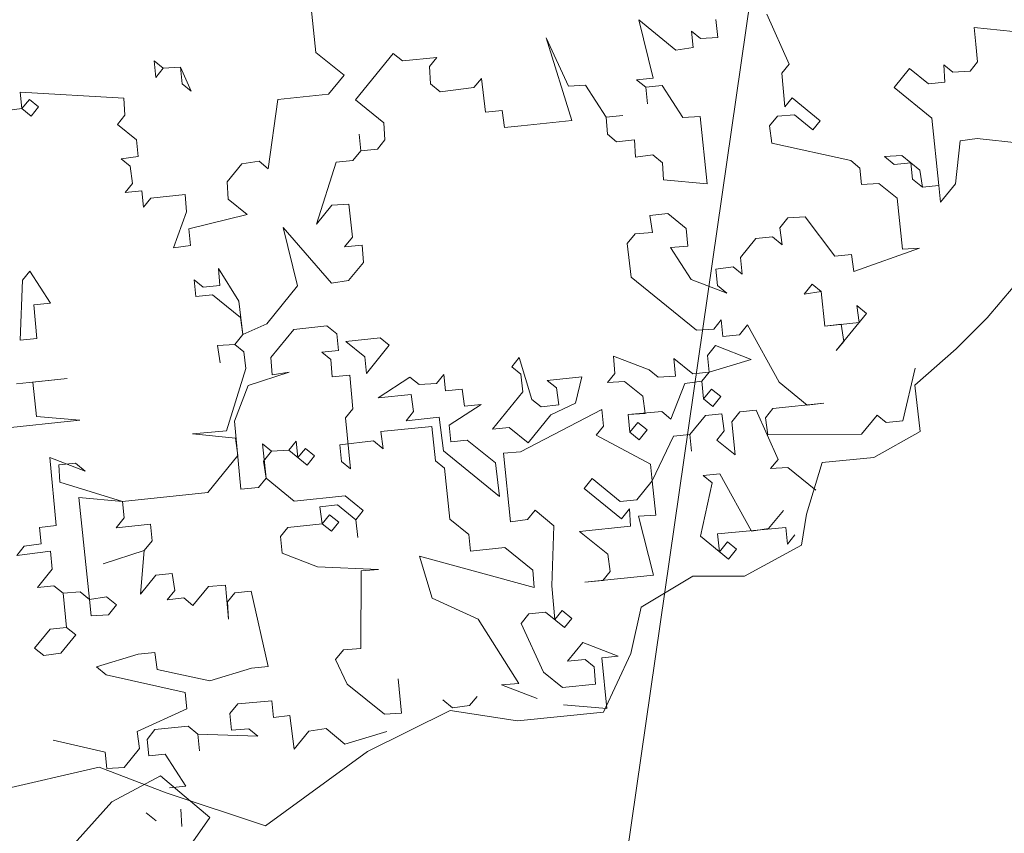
# Model space of a CAD drawing. Header units: millimetres. Extents: x 6487905018 to 6488192500, y 5882180700 to 5882375224.
# Tile 239 of 256: x 6488058805 to 6488059456, y 5882294765 to 5882295303. Entities that reach past the tile are written whole.
import ezdxf
from ezdxf.xclip import XClip

# ---------------------------------------------------------------- set-up
doc = ezdxf.new("R2010")
doc.units = ezdxf.units.MM
doc.header["$MEASUREMENT"] = 0
doc.header["$XCLIPFRAME"] = 2
doc.linetypes.add('L_0_09', pattern=[2500, 2000, -500])
doc.linetypes.add('Wipeout_Contour', pattern=[1000, 0, -1000])
doc.layers.add('drzewa_Nr_pióra__154', color=94, linetype='Continuous', lineweight=5)
doc.layers.add('Zamość 06.10._2_przewod_elektroenergetyczny___projektowany_lub_w_budowie__linia____ob__projektowany_Nr_pióra__1', color=7, linetype='Continuous', lineweight=0)
doc.layers.add('Mapa cyfrowa', color=7, linetype='Continuous')
doc.layers.add('Zamość 06.10._2_Mapa cyfrowa', color=7, linetype='Continuous')

# ---------------------------------------------------------------- blocks, each defined once
blk = doc.blocks.new('Rysunek_1_2')
at = {"color": 254, "linetype": 'Wipeout_Contour', "lineweight": 0, "ltscale": 70061284114.24681}
blk.add_wipeout([(6487915525.867126, 5882181505.900702), (6488146644.289524, 5882181505.900702), (6488146644.289524, 5882373115.540435), (6488107628.768834, 5882373115.540435), (6488107628.768834, 5882320263.490532), (6488101226.436201, 5882320263.490532), (6488101226.436201, 5882373115.540435), (6487915525.867126, 5882373115.540435)], dxfattribs=at).dxf.layer = 'Zamość 06.10._2_Mapa cyfrowa'
at = {"layer": 'Zamość 06.10._2_przewod_elektroenergetyczny___projektowany_lub_w_budowie__linia____ob__projektowany_Nr_pióra__1', "linetype": 'L_0_09', "flags": 128}
blk.add_lwpolyline([(6488054460, 5882297950), (6488056220, 5882299210), (6488059670, 5882297960), (6488052560, 5882248750), (6488032030.000001, 5882244930), (6488029080, 5882261360), (6488026000, 5882260550)], dxfattribs=at)

msp = doc.modelspace()

# ---------------------------------------------------------------- block references
at = {"layer": 'Mapa cyfrowa', "color": 22, "linetype": 'Continuous', "lineweight": 5}
ref = msp.add_blockref('Rysunek_1_2', (0, 0), dxfattribs=at)
XClip(ref).set_block_clipping_path([(6487915525.8671264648, 5882181505.9007024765), (6488146644.2895231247, 5882181505.9007024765), (6488146644.2895231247, 5882373115.5404348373), (6488107628.7688331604, 5882373115.5404348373), (6488107628.7688331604, 5882320263.4905319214), (6488101226.4362001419, 5882320263.4905319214), (6488101226.4362001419, 5882373115.5404348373), (6487915525.8671264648, 5882373115.5404348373)])

# ---------------------------------------------------------------- next in the draw order: linework, layer by layer
at = {"layer": 'drzewa_Nr_pióra__154', "linetype": 'Continuous'}
for p, q in [((6488058996.108341, 5882295325.754646), (6488059000.717519, 5882295281.136479)), ((6488059223.686477, 5882295264.180486), (6488059214.170536, 5882295302.761337)), ((6488059214.170536, 5882295302.761337), (6488059238.784208, 5882295282.756843)), ((6488059266.42098, 5882295291.14223), (6488059265.203463, 5882295302.928161)), ((6488059298.87755, 5882295306.406785), (6488059313.764663, 5882295273.485806)), ((6488059437.052528, 5882295286.647196), (6488059435.921975, 5882295297.591274)), ((6488059435.921975, 5882295297.591274), (6488059493.079183, 5882295292.009483)), ((6488059170.007894, 5882295236.088189), (6488059152.859675, 5882295290.897325)), ((6488059152.859675, 5882295290.897325), (6488059167.659822, 5882295258.818198)), ((6488059250.10573, 5882295284.351805), (6488059248.975178, 5882295295.295883)), ((6488059248.975178, 5882295295.295883), (6488059255.012493, 5882295290.38912)), ((6488059255.012493, 5882295290.38912), (6488059266.42098, 5882295291.14223)), ((6488059238.784208, 5882295282.756843), (6488059250.10573, 5882295284.351805)), ((6488059438.270047, 5882295274.861265), (6488059437.052528, 5882295286.647196)), ((6488059000.717519, 5882295281.136479), (6488059019.293876, 5882295266.038748)), ((6488059026.926153, 5882295249.810463), (6488059051.837411, 5882295280.461451)), ((6488059051.837411, 5882295280.461451), (6488059057.874726, 5882295275.554688)), ((6488059057.874726, 5882295275.554688), (6488059080.604736, 5882295277.90276)), ((6488059080.604736, 5882295277.90276), (6488059075.697973, 5882295271.865444)), ((6488058894.788491, 5882295264.663289), (6488058893.657938, 5882295275.607368)), ((6488058893.657938, 5882295275.607368), (6488058899.695254, 5882295270.700605)), ((6488058899.695254, 5882295270.700605), (6488058894.788491, 5882295264.663289)), ((6488058911.103742, 5882295271.453715), (6488058899.695254, 5882295270.700605)), ((6488058899.695254, 5882295270.700605), (6488058911.103742, 5882295271.453715)), ((6488058911.103742, 5882295271.453715), (6488058918.27161, 5882295255.602874)), ((6488058912.234295, 5882295260.509636), (6488058911.103742, 5882295271.453715)), ((6488059075.697973, 5882295271.865444), (6488059076.451083, 5882295260.456956)), ((6488059313.764663, 5882295273.485806), (6488059308.8579, 5882295267.448491)), ((6488059382.996502, 5882295258.09049), (6488059393.187471, 5882295270.629531)), ((6488059393.187471, 5882295270.629531), (6488059405.726512, 5882295260.438561)), ((6488059416.67059, 5882295261.569115), (6488059415.91748, 5882295272.977602)), ((6488059415.91748, 5882295272.977602), (6488059421.954797, 5882295268.07084)), ((6488059433.363284, 5882295268.823949), (6488059438.270047, 5882295274.861265)), ((6488059019.293876, 5882295266.038748), (6488059009.102906, 5882295253.499707)), ((6488059105.218409, 5882295257.898265), (6488059110.125171, 5882295263.935581)), ((6488059110.125171, 5882295263.935581), (6488059112.850686, 5882295241.66998)), ((6488059212.742398, 5882295263.049932), (6488059223.686477, 5882295264.180486)), ((6488059308.8579, 5882295267.448491), (6488059310.741563, 5882295245.095924)), ((6488059421.954797, 5882295268.07084), (6488059433.363284, 5882295268.823949)), ((6488058918.27161, 5882295255.602874), (6488058912.234295, 5882295260.509636)), ((6488059076.451083, 5882295260.456956), (6488059082.952807, 5882295255.17275)), ((6488059082.952807, 5882295255.17275), (6488059105.218409, 5882295257.898265)), ((6488059167.659822, 5882295258.818198), (6488059179.06831, 5882295259.571308)), ((6488059179.06831, 5882295259.571308), (6488059192.737904, 5882295238.43626)), ((6488059218.779714, 5882295258.14317), (6488059212.742398, 5882295263.049932)), ((6488059229.723792, 5882295259.273723), (6488059218.779714, 5882295258.14317)), ((6488059218.779714, 5882295258.14317), (6488059219.910267, 5882295247.199091)), ((6488059219.910267, 5882295247.199091), (6488059218.779714, 5882295258.14317)), ((6488059243.393386, 5882295238.138676), (6488059229.723792, 5882295259.273723)), ((6488059408.074583, 5882295237.708552), (6488059382.996502, 5882295258.09049)), ((6488059405.726512, 5882295260.438561), (6488059416.67059, 5882295261.569115)), ((6488058873.653443, 5882295250.993695), (6488058805.174714, 5882295254.980525)), ((6488058805.174714, 5882295254.980525), (6488058806.305266, 5882295244.036447)), ((6488058806.305266, 5882295244.036447), (6488058811.212029, 5882295250.073762)), ((6488058811.212029, 5882295250.073762), (6488058817.249346, 5882295245.166999)), ((6488058874.406553, 5882295239.585208), (6488058873.653443, 5882295250.993695)), ((6488059009.102906, 5882295253.499707), (6488058975.428818, 5882295250.021082)), ((6488059310.741563, 5882295245.095924), (6488059315.648326, 5882295251.133241)), ((6488059315.648326, 5882295251.133241), (6488059334.224682, 5882295236.035509)), ((6488058806.305266, 5882295244.036447), (6488058794.983745, 5882295242.441484)), ((6488058812.342583, 5882295239.129683), (6488058806.305266, 5882295244.036447)), ((6488058817.249346, 5882295245.166999), (6488058812.342583, 5882295239.129683)), ((6488058975.428818, 5882295250.021082), (6488058969.093917, 5882295204.272362)), ((6488059045.502509, 5882295234.71273), (6488059026.926153, 5882295249.810463)), ((6488058869.49979, 5882295233.547893), (6488058874.406553, 5882295239.585208)), ((6488059112.850686, 5882295241.66998), (6488059123.794765, 5882295242.800533)), ((6488059123.794765, 5882295242.800533), (6488059125.389727, 5882295231.479012)), ((6488059192.737904, 5882295238.43626), (6488059203.681982, 5882295239.566813)), ((6488059203.681982, 5882295239.566813), (6488059192.737904, 5882295238.43626)), ((6488059192.737904, 5882295238.43626), (6488059193.491013, 5882295227.027773)), ((6488059254.801874, 5882295238.891785), (6488059243.393386, 5882295238.138676)), ((6488059259.411052, 5882295194.273618), (6488059254.801874, 5882295238.891785)), ((6488059305.8348, 5882295239.058609), (6488059300.550593, 5882295232.556884)), ((6488059317.243287, 5882295239.811719), (6488059305.8348, 5882295239.058609)), ((6488059329.317919, 5882295229.998193), (6488059317.243287, 5882295239.811719)), ((6488059412.683761, 5882295193.090385), (6488059408.074583, 5882295237.708552)), ((6488058882.038831, 5882295223.356923), (6488058869.49979, 5882295233.547893)), ((6488059046.255619, 5882295223.304243), (6488059045.502509, 5882295234.71273)), ((6488059125.389727, 5882295231.479012), (6488059136.333805, 5882295232.609564)), ((6488059136.333805, 5882295232.609564), (6488059170.007894, 5882295236.088189)), ((6488059300.550593, 5882295232.556884), (6488059302.145555, 5882295221.235362)), ((6488059334.224682, 5882295236.035509), (6488059329.317919, 5882295229.998193)), ((6488059030.404778, 5882295216.136374), (6488059029.274224, 5882295227.080453)), ((6488059029.274224, 5882295227.080453), (6488059030.404778, 5882295216.136374)), ((6488059193.491013, 5882295227.027773), (6488059199.528329, 5882295222.12101)), ((6488059437.972462, 5882295224.205782), (6488059426.65094, 5882295222.61082)), ((6488059466.362344, 5882295221.182682), (6488059437.972462, 5882295224.205782)), ((6488058883.169384, 5882295212.412845), (6488058882.038831, 5882295223.356923)), ((6488059041.348856, 5882295217.266928), (6488059046.255619, 5882295223.304243)), ((6488059199.528329, 5882295222.12101), (6488059211.31426, 5882295223.338529)), ((6488059211.31426, 5882295223.338529), (6488059212.067369, 5882295211.930041)), ((6488059302.145555, 5882295221.235362), (6488059354.396001, 5882295209.616255)), ((6488059426.65094, 5882295222.61082), (6488059423.62784, 5882295194.220938)), ((6488058871.847862, 5882295210.817883), (6488058883.169384, 5882295212.412845)), ((6488059025.120571, 5882295209.634649), (6488059030.404778, 5882295216.136374)), ((6488059030.404778, 5882295216.136374), (6488059041.348856, 5882295217.266928)), ((6488059212.067369, 5882295211.930041), (6488059223.388891, 5882295213.525003)), ((6488059223.388891, 5882295213.525003), (6488059229.890616, 5882295208.240797)), ((6488059376.661601, 5882295212.34177), (6488059388.070088, 5882295213.09488)), ((6488059383.163326, 5882295207.057564), (6488059376.661601, 5882295212.34177)), ((6488059388.070088, 5882295213.09488), (6488059400.14472, 5882295203.281354)), ((6488058877.885178, 5882295205.911119), (6488058871.847862, 5882295210.817883)), ((6488058879.48014, 5882295194.589598), (6488058877.885178, 5882295205.911119)), ((6488058951.735079, 5882295207.584163), (6488058941.921554, 5882295195.509531)), ((6488058963.056602, 5882295209.179125), (6488058951.735079, 5882295207.584163)), ((6488058969.093917, 5882295204.272362), (6488058963.056602, 5882295209.179125)), ((6488059000.962424, 5882295167.575173), (6488059014.176493, 5882295208.504097)), ((6488059014.176493, 5882295208.504097), (6488059025.120571, 5882295209.634649)), ((6488059229.890616, 5882295208.240797), (6488059230.643726, 5882295196.83231)), ((6488059354.396001, 5882295209.616255), (6488059360.433316, 5882295204.709492)), ((6488059360.433316, 5882295204.709492), (6488059361.563869, 5882295193.765413)), ((6488059394.107405, 5882295208.188117), (6488059383.163326, 5882295207.057564)), ((6488059395.237958, 5882295197.244039), (6488059394.107405, 5882295208.188117)), ((6488059400.14472, 5882295203.281354), (6488059401.739682, 5882295191.959832)), ((6488058874.573377, 5882295188.552282), (6488058879.48014, 5882295194.589598)), ((6488058941.921554, 5882295195.509531), (6488058942.674664, 5882295184.101044)), ((6488059230.643726, 5882295196.83231), (6488059259.411052, 5882295194.273618)), ((6488059361.563869, 5882295193.765413), (6488059372.972357, 5882295194.518523)), ((6488059372.972357, 5882295194.518523), (6488059385.046988, 5882295184.704998)), ((6488059401.739682, 5882295191.959832), (6488059395.237958, 5882295197.244039)), ((6488059412.683761, 5882295193.090385), (6488059401.739682, 5882295191.959832)), ((6488059401.739682, 5882295191.959832), (6488059412.683761, 5882295193.090385)), ((6488059413.814314, 5882295182.146306), (6488059412.683761, 5882295193.090385)), ((6488059423.62784, 5882295194.220938), (6488059413.814314, 5882295182.146306)), ((6488058885.517456, 5882295189.682835), (6488058874.573377, 5882295188.552282)), ((6488058886.648008, 5882295178.738756), (6488058885.517456, 5882295189.682835)), ((6488058914.284781, 5882295187.124144), (6488058891.554771, 5882295184.776073)), ((6488058915.03789, 5882295175.715656), (6488058914.284781, 5882295187.124144)), ((6488058891.554771, 5882295184.776073), (6488058886.648008, 5882295178.738756)), ((6488058942.674664, 5882295184.101044), (6488058955.213704, 5882295173.910075)), ((6488059011.153393, 5882295180.114214), (6488059000.962424, 5882295167.575173)), ((6488059022.56188, 5882295180.867324), (6488059011.153393, 5882295180.114214)), ((6488059024.822987, 5882295158.979167), (6488059022.56188, 5882295180.867324)), ((6488059385.046988, 5882295184.704998), (6488059388.525614, 5882295151.03091)), ((6488058906.441884, 5882295151.855094), (6488058915.03789, 5882295175.715656)), ((6488058955.213704, 5882295173.910075), (6488058916.632853, 5882295164.394135)), ((6488059233.369241, 5882295174.566709), (6488059221.58331, 5882295173.34919)), ((6488059221.58331, 5882295173.34919), (6488059223.178272, 5882295162.027668)), ((6488059245.443872, 5882295164.753183), (6488059233.369241, 5882295174.566709)), ((6488059324.200537, 5882295172.463542), (6488059312.792049, 5882295171.710432)), ((6488059343.907446, 5882295146.421732), (6488059324.200537, 5882295172.463542)), ((6488059312.792049, 5882295171.710432), (6488059307.507843, 5882295165.208708)), ((6488058916.632853, 5882295164.394135), (6488058917.763406, 5882295153.450055)), ((6488058988.590207, 5882295126.733216), (6488058979.074266, 5882295165.314068)), ((6488058979.074266, 5882295165.314068), (6488059010.942773, 5882295128.616879)), ((6488059019.53878, 5882295152.477442), (6488059024.822987, 5882295158.979167)), ((6488059211.769784, 5882295161.274558), (6488059206.485579, 5882295154.772834)), ((6488059223.178272, 5882295162.027668), (6488059211.769784, 5882295161.274558)), ((6488059246.661391, 5882295152.967252), (6488059245.443872, 5882295164.753183)), ((6488059302.60108, 5882295159.171391), (6488059291.657001, 5882295158.040838)), ((6488059309.102805, 5882295153.887185), (6488059302.60108, 5882295159.171391)), ((6488059307.507843, 5882295165.208708), (6488059309.102805, 5882295153.887185)), ((6488058917.763406, 5882295153.450055), (6488058906.441884, 5882295151.855094)), ((6488059031.324711, 5882295153.694961), (6488059019.53878, 5882295152.477442)), ((6488059032.077821, 5882295142.286473), (6488059031.324711, 5882295153.694961)), ((6488059206.485579, 5882295154.772834), (6488059209.211093, 5882295132.507233)), ((6488059235.252904, 5882295152.214143), (6488059246.661391, 5882295152.967252)), ((6488059291.657001, 5882295158.040838), (6488059281.466033, 5882295145.501798)), ((6488059248.922498, 5882295131.079095), (6488059235.252904, 5882295152.214143)), ((6488059354.851525, 5882295147.552284), (6488059343.907446, 5882295146.421732)), ((6488059356.446487, 5882295136.230762), (6488059354.851525, 5882295147.552284)), ((6488059399.934101, 5882295151.784019), (6488059356.446487, 5882295136.230762)), ((6488059388.525614, 5882295151.03091), (6488059399.934101, 5882295151.784019)), ((6488059022.264296, 5882295130.211842), (6488059032.077821, 5882295142.286473)), ((6488059276.55927, 5882295139.464482), (6488059265.237748, 5882295137.86952)), ((6488059282.596585, 5882295134.557719), (6488059276.55927, 5882295139.464482)), ((6488059281.466033, 5882295145.501798), (6488059282.596585, 5882295134.557719)), ((6488058806.550172, 5882295130.475141), (6488058811.456935, 5882295136.512457)), ((6488058811.456935, 5882295136.512457), (6488058825.126529, 5882295115.377409)), ((6488058937.092872, 5882295126.943836), (6488058936.339763, 5882295138.352324)), ((6488058936.339763, 5882295138.352324), (6488058949.631912, 5882295116.752867)), ((6488059265.237748, 5882295137.86952), (6488059266.3683, 5882295126.925442)), ((6488058805.122034, 5882295090.763737), (6488058806.550172, 5882295130.475141)), ((6488058921.24203, 5882295119.775968), (6488058920.111478, 5882295130.720046)), ((6488058920.111478, 5882295130.720046), (6488058926.148793, 5882295125.813283)), ((6488058926.148793, 5882295125.813283), (6488058937.092872, 5882295126.943836)), ((6488058968.208269, 5882295101.655135), (6488058988.590207, 5882295126.733216)), ((6488059010.942773, 5882295128.616879), (6488059022.264296, 5882295130.211842)), ((6488059209.211093, 5882295132.507233), (6488059252.401122, 5882295097.405006)), ((6488059272.405617, 5882295122.018679), (6488059248.922498, 5882295131.079095)), ((6488059266.3683, 5882295126.925442), (6488059272.405617, 5882295122.018679)), ((6488059323.525509, 5882295121.34365), (6488059328.809714, 5882295127.845375)), ((6488059328.809714, 5882295127.845375), (6488059334.847031, 5882295122.938612)), ((6488058932.18611, 5882295120.90652), (6488058921.24203, 5882295119.775968)), ((6488058950.762465, 5882295105.808788), (6488058932.18611, 5882295120.90652)), ((6488059334.847031, 5882295122.938612), (6488059323.525509, 5882295121.34365)), ((6488059337.195102, 5882295100.208603), (6488059334.847031, 5882295122.938612)), ((6488059334.847031, 5882295122.938612), (6488059337.195102, 5882295100.208603)), ((6488059461.755614, 5882295126.002625), (6488059444.680665, 5882295105.512685)), ((6488058825.126529, 5882295115.377409), (6488058814.182449, 5882295114.246856)), ((6488058814.182449, 5882295114.246856), (6488058816.066113, 5882295091.89429)), ((6488058949.631912, 5882295116.752867), (6488058952.357428, 5882295094.487267)), ((6488059359.925112, 5882295102.556674), (6488059358.33015, 5882295113.878197)), ((6488059358.33015, 5882295113.878197), (6488059364.831875, 5882295108.59399)), ((6488059364.831875, 5882295108.59399), (6488059344.82738, 5882295083.980318)), ((6488058952.357428, 5882295094.487267), (6488058950.762465, 5882295105.808788)), ((6488058952.357428, 5882295094.487267), (6488058968.208269, 5882295101.655135)), ((6488059263.809609, 5882295098.158116), (6488059268.716372, 5882295104.195432)), ((6488059268.716372, 5882295104.195432), (6488059269.846926, 5882295093.251353)), ((6488059280.791004, 5882295094.381907), (6488059286.075211, 5882295100.883631)), ((6488059286.075211, 5882295100.883631), (6488059306.999639, 5882295063.05589)), ((6488059337.195102, 5882295100.208603), (6488059359.925112, 5882295102.556674)), ((6488059348.139181, 5882295101.339155), (6488059337.195102, 5882295100.208603)), ((6488059349.734142, 5882295090.017633), (6488059348.139181, 5882295101.339155)), ((6488059444.680665, 5882295105.512685), (6488059424.190725, 5882295085.022745)), ((6488058947.073221, 5882295087.985541), (6488058952.357428, 5882295094.487267)), ((6488058986.031516, 5882295097.965891), (6488058970.933784, 5882295079.389535)), ((6488059007.919673, 5882295100.226997), (6488058986.031516, 5882295097.965891)), ((6488059014.421398, 5882295094.942791), (6488059007.919673, 5882295100.226997)), ((6488059015.551951, 5882295083.998713), (6488059014.421398, 5882295094.942791)), ((6488059252.401122, 5882295097.405006), (6488059263.809609, 5882295098.158116)), ((6488059269.846926, 5882295093.251353), (6488059280.791004, 5882295094.381907)), ((6488058816.066113, 5882295091.89429), (6488058805.122034, 5882295090.763737)), ((6488058947.073221, 5882295087.985541), (6488058935.664734, 5882295087.232432)), ((6488058935.664734, 5882295087.232432), (6488058947.073221, 5882295087.985541)), ((6488058953.110538, 5882295083.078779), (6488058947.073221, 5882295087.985541)), ((6488059020.458714, 5882295090.036028), (6488059043.188724, 5882295092.3841)), ((6488059032.997754, 5882295079.845059), (6488059020.458714, 5882295090.036028)), ((6488059049.226039, 5882295087.477337), (6488059034.128307, 5882295068.900981)), ((6488059043.188724, 5882295092.3841), (6488059049.226039, 5882295087.477337)), ((6488059344.82738, 5882295083.980318), (6488059349.734142, 5882295090.017633)), ((6488058935.664734, 5882295087.232432), (6488058937.259696, 5882295075.91091)), ((6488058937.259696, 5882295075.91091), (6488058935.664734, 5882295087.232432)), ((6488058954.24109, 5882295072.1347), (6488058953.110538, 5882295083.078779)), ((6488059004.607872, 5882295082.868159), (6488059015.551951, 5882295083.998713)), ((6488059010.645188, 5882295077.961396), (6488059004.607872, 5882295082.868159)), ((6488059259.655956, 5882295080.712313), (6488059264.940163, 5882295087.214038)), ((6488059264.940163, 5882295087.214038), (6488059288.423282, 5882295078.153622)), ((6488059424.190725, 5882295085.022745), (6488059396.870806, 5882295061.117816)), ((6488058970.933784, 5882295079.389535), (6488058971.686893, 5882295067.981047)), ((6488059011.398298, 5882295066.552909), (6488059010.645188, 5882295077.961396)), ((6488059034.128307, 5882295068.900981), (6488059032.997754, 5882295079.845059)), ((6488059130.24381, 5882295073.299539), (6488059135.150573, 5882295079.336855)), ((6488059135.150573, 5882295079.336855), (6488059143.53596, 5882295051.700082)), ((6488059198.345096, 5882295068.848301), (6488059197.591986, 5882295080.256788)), ((6488059197.591986, 5882295080.256788), (6488059221.075106, 5882295071.196372)), ((6488059238.520909, 5882295067.042719), (6488059237.303391, 5882295078.82865)), ((6488059237.303391, 5882295078.82865), (6488059249.842431, 5882295068.637681)), ((6488059260.78651, 5882295069.768234), (6488059259.655956, 5882295080.712313)), ((6488059288.423282, 5882295078.153622), (6488059260.78651, 5882295069.768234)), ((6488058941.49143, 5882295030.828334), (6488058954.24109, 5882295072.1347)), ((6488058983.008416, 5882295069.576009), (6488058955.836052, 5882295060.813178)), ((6488058971.686893, 5882295067.981047), (6488058983.008416, 5882295069.576009)), ((6488059023.184229, 5882295067.770428), (6488059011.398298, 5882295066.552909)), ((6488059025.067891, 5882295045.417861), (6488059023.184229, 5882295067.770428)), ((6488059080.341436, 5882295062.188636), (6488059085.248199, 5882295068.225952)), ((6488059085.248199, 5882295068.225952), (6488059086.378753, 5882295057.281874)), ((6488059136.281125, 5882295068.392776), (6488059130.24381, 5882295073.299539)), ((6488059137.498644, 5882295056.606845), (6488059136.281125, 5882295068.392776)), ((6488059193.438333, 5882295062.810985), (6488059198.345096, 5882295068.848301)), ((6488059221.075106, 5882295071.196372), (6488059227.112421, 5882295066.289609)), ((6488059249.842431, 5882295068.637681), (6488059260.78651, 5882295069.768234)), ((6488059260.78651, 5882295069.768234), (6488059255.879746, 5882295063.730918)), ((6488059388.770518, 5882295037.469604), (6488059397.077825, 5882295072.361211)), ((6488058802.563343, 5882295061.996411), (6488058836.237431, 5882295065.475036)), ((6488058836.237431, 5882295065.475036), (6488058813.507421, 5882295063.126965)), ((6488058813.507421, 5882295063.126965), (6488058815.855493, 5882295040.396955)), ((6488059041.760585, 5882295052.672696), (6488059062.895633, 5882295066.342289)), ((6488059062.895633, 5882295066.342289), (6488059068.932949, 5882295061.435527)), ((6488059068.932949, 5882295061.435527), (6488059080.341436, 5882295062.188636)), ((6488059153.726929, 5882295064.239122), (6488059176.456939, 5882295066.587194)), ((6488059159.764245, 5882295059.33236), (6488059153.726929, 5882295064.239122)), ((6488059176.456939, 5882295066.587194), (6488059172.303286, 5882295049.141391)), ((6488059204.846821, 5882295063.564095), (6488059193.438333, 5882295062.810985)), ((6488059216.921453, 5882295053.750568), (6488059204.846821, 5882295063.564095)), ((6488059227.112421, 5882295066.289609), (6488059238.520909, 5882295067.042719)), ((6488059244.558225, 5882295062.135956), (6488059235.497808, 5882295038.652837)), ((6488059255.879746, 5882295063.730918), (6488059244.558225, 5882295062.135956)), ((6488059255.879746, 5882295063.730918), (6488059257.097265, 5882295051.944987)), ((6488059257.097265, 5882295051.944987), (6488059255.879746, 5882295063.730918)), ((6488059306.999639, 5882295063.05589), (6488059325.575994, 5882295047.958158)), ((6488058955.836052, 5882295060.813178), (6488058946.775637, 5882295037.330059)), ((6488059063.648743, 5882295054.933802), (6488059041.760585, 5882295052.672696)), ((6488059065.243705, 5882295043.61228), (6488059063.648743, 5882295054.933802)), ((6488059086.378753, 5882295057.281874), (6488059097.322831, 5882295058.412426)), ((6488059097.322831, 5882295058.412426), (6488059098.917793, 5882295047.090904)), ((6488059117.494149, 5882295031.993173), (6488059137.498644, 5882295056.606845)), ((6488059161.359206, 5882295048.010838), (6488059159.764245, 5882295059.33236)), ((6488059257.097265, 5882295051.944987), (6488059262.381472, 5882295058.446712)), ((6488059262.381472, 5882295058.446712), (6488059268.418787, 5882295053.539949)), ((6488059396.870806, 5882295061.117816), (6488059400.285796, 5882295030.382906)), ((6488059109.861872, 5882295048.221457), (6488059088.726824, 5882295034.551864)), ((6488059098.917793, 5882295047.090904), (6488059109.861872, 5882295048.221457)), ((6488059143.53596, 5882295051.700082), (6488059149.573276, 5882295046.79332)), ((6488059172.303286, 5882295049.141391), (6488059156.075001, 5882295041.509113)), ((6488059218.516415, 5882295042.429047), (6488059216.921453, 5882295053.750568)), ((6488059263.134582, 5882295047.038224), (6488059257.097265, 5882295051.944987)), ((6488059268.418787, 5882295053.539949), (6488059263.134582, 5882295047.038224)), ((6488059336.520074, 5882295049.088711), (6488059302.845985, 5882295045.610086)), ((6488059325.575994, 5882295047.958158), (6488059336.520074, 5882295049.088711)), ((6488059020.161129, 5882295039.380546), (6488059025.067891, 5882295045.417861)), ((6488059060.336942, 5882295037.574964), (6488059065.243705, 5882295043.61228)), ((6488059189.749089, 5882295044.987738), (6488059136.070506, 5882295016.895441)), ((6488059149.573276, 5882295046.79332), (6488059161.359206, 5882295048.010838)), ((6488059190.879642, 5882295034.043659), (6488059189.749089, 5882295044.987738)), ((6488059229.460493, 5882295043.5596), (6488059207.107926, 5882295041.675937)), ((6488059207.107926, 5882295041.675937), (6488059218.516415, 5882295042.429047)), ((6488059235.497808, 5882295038.652837), (6488059229.460493, 5882295043.5596)), ((6488059269.171897, 5882295042.131461), (6488059258.227818, 5882295041.000909)), ((6488059270.766859, 5882295030.809939), (6488059269.171897, 5882295042.131461)), ((6488059280.957828, 5882295043.34898), (6488059275.673622, 5882295036.847256)), ((6488059291.901907, 5882295044.479533), (6488059280.957828, 5882295043.34898)), ((6488059306.32461, 5882295011.935998), (6488059291.901907, 5882295044.479533)), ((6488059302.845985, 5882295045.610086), (6488059297.939222, 5882295039.57277)), ((6488058844.622818, 5882295037.838264), (6488058788.21872, 5882295032.011567)), ((6488058815.855493, 5882295040.396955), (6488058844.622818, 5882295037.838264)), ((6488058946.775637, 5882295037.330059), (6488058951.007371, 5882294992.247483)), ((6488059023.639753, 5882295005.706457), (6488059020.161129, 5882295039.380546)), ((6488059082.2251, 5882295039.83607), (6488059060.336942, 5882295037.574964)), ((6488059084.950614, 5882295017.570469), (6488059082.2251, 5882295039.83607)), ((6488059156.075001, 5882295041.509113), (6488059140.977268, 5882295022.932756)), ((6488059207.107926, 5882295041.675937), (6488059208.325445, 5882295029.890006)), ((6488059208.325445, 5882295029.890006), (6488059207.107926, 5882295041.675937)), ((6488059208.325445, 5882295029.890006), (6488059213.609652, 5882295036.391731)), ((6488059213.609652, 5882295036.391731), (6488059219.646967, 5882295031.484968)), ((6488059258.227818, 5882295041.000909), (6488059248.036849, 5882295028.461868)), ((6488059275.673622, 5882295036.847256), (6488059277.934728, 5882295014.959098)), ((6488059297.939222, 5882295039.57277), (6488059299.534184, 5882295028.251248)), ((6488059361.598155, 5882295028.706773), (6488059371.789124, 5882295041.245813)), ((6488059371.789124, 5882295041.245813), (6488059377.82644, 5882295036.33905)), ((6488059377.82644, 5882295036.33905), (6488059388.770518, 5882295037.469604)), ((6488058919.138864, 5882295028.944672), (6488058941.49143, 5882295030.828334)), ((6488058947.528746, 5882295025.921571), (6488058919.138864, 5882295028.944672)), ((6488059077.318336, 5882295033.798754), (6488059043.644248, 5882295030.320129)), ((6488059043.644248, 5882295030.320129), (6488059045.23921, 5882295018.998608)), ((6488059079.666408, 5882295011.068745), (6488059077.318336, 5882295033.798754)), ((6488059088.726824, 5882295034.551864), (6488059089.857377, 5882295023.607785)), ((6488059128.438228, 5882295033.123726), (6488059117.494149, 5882295031.993173)), ((6488059140.977268, 5882295022.932756), (6488059128.438228, 5882295033.123726)), ((6488059185.972879, 5882295028.006343), (6488059190.879642, 5882295034.043659)), ((6488059214.362761, 5882295024.983243), (6488059208.325445, 5882295029.890006)), ((6488059219.646967, 5882295031.484968), (6488059214.362761, 5882295024.983243)), ((6488059265.860096, 5882295024.772624), (6488059270.766859, 5882295030.809939)), ((6488059299.534184, 5882295028.251248), (6488059361.598155, 5882295028.706773)), ((6488059400.285796, 5882295030.382906), (6488059369.550886, 5882295013.307957)), ((6488058949.123708, 5882295014.600049), (6488058947.528746, 5882295025.921571)), ((6488058967.700065, 5882294999.502317), (6488058965.351993, 5882295022.232327)), ((6488058965.351993, 5882295022.232327), (6488058971.389309, 5882295017.325564)), ((6488058982.797796, 5882295018.078674), (6488058987.704559, 5882295024.11599)), ((6488058987.704559, 5882295024.11599), (6488058988.835112, 5882295013.171911)), ((6488059038.737485, 5882295024.282813), (6488059016.471885, 5882295021.557299)), ((6488059045.23921, 5882295018.998608), (6488059038.737485, 5882295024.282813)), ((6488059089.857377, 5882295023.607785), (6488059100.801455, 5882295024.738338)), ((6488059100.801455, 5882295024.738338), (6488059119.377812, 5882295009.640606)), ((6488059221.995039, 5882295008.754958), (6488059185.972879, 5882295028.006343)), ((6488059237.092771, 5882295027.331315), (6488059223.125592, 5882294997.81088)), ((6488059248.036849, 5882295028.461868), (6488059237.092771, 5882295027.331315)), ((6488059248.036849, 5882295028.461868), (6488059249.167402, 5882295017.517789)), ((6488059249.167402, 5882295017.517789), (6488059248.036849, 5882295028.461868)), ((6488059277.934728, 5882295014.959098), (6488059265.860096, 5882295024.772624)), ((6488058971.389309, 5882295017.325564), (6488058966.105103, 5882295010.823839)), ((6488058971.389309, 5882295017.325564), (6488058982.797796, 5882295018.078674)), ((6488058982.797796, 5882295018.078674), (6488058971.389309, 5882295017.325564)), ((6488058994.872428, 5882295008.265148), (6488058982.797796, 5882295018.078674)), ((6488058988.835112, 5882295013.171911), (6488058993.741875, 5882295019.209227)), ((6488058993.741875, 5882295019.209227), (6488058999.779191, 5882295014.302464)), ((6488059016.471885, 5882295021.557299), (6488059017.602438, 5882295010.61322)), ((6488059122.103327, 5882294987.375006), (6488059084.950614, 5882295017.570469)), ((6488059136.070506, 5882295016.895441), (6488059124.662018, 5882295016.142331)), ((6488059124.662018, 5882295016.142331), (6488059129.358162, 5882294970.682312)), ((6488058828.850059, 5882294968.142015), (6488058824.618323, 5882295013.224591)), ((6488058824.618323, 5882295013.224591), (6488058848.101443, 5882295004.164175)), ((6488058841.599718, 5882295009.448381), (6488058830.65564, 5882295008.317828)), ((6488058848.101443, 5882295004.164175), (6488058841.599718, 5882295009.448381)), ((6488058929.119213, 5882294989.986377), (6488058949.123708, 5882295014.600049)), ((6488058966.105103, 5882295010.823839), (6488058967.700065, 5882294999.502317)), ((6488058999.779191, 5882295014.302464), (6488058994.872428, 5882295008.265148)), ((6488059017.602438, 5882295010.61322), (6488059023.639753, 5882295005.706457)), ((6488059085.703724, 5882295006.161982), (6488059079.666408, 5882295011.068745)), ((6488059119.377812, 5882295009.640606), (6488059122.103327, 5882294987.375006)), ((6488059301.417848, 5882295005.898682), (6488059306.32461, 5882295011.935998)), ((6488059335.400987, 5882295009.892966), (6488059325.156017, 5882294975.743068)), ((6488059369.550886, 5882295013.307957), (6488059335.400987, 5882295009.892966)), ((6488058830.65564, 5882295008.317828), (6488058831.40875, 5882294996.909341)), ((6488059089.182348, 5882294972.487893), (6488059085.703724, 5882295006.161982)), ((6488059223.125592, 5882294997.81088), (6488059221.995039, 5882295008.754958)), ((6488059312.826335, 5882295006.651792), (6488059301.417848, 5882295005.898682)), ((6488059331.402691, 5882294991.55406), (6488059312.826335, 5882295006.651792)), ((6488058831.40875, 5882294996.909341), (6488058872.715116, 5882294984.15968)), ((6488058962.793302, 5882294993.465001), (6488058967.700065, 5882294999.502317)), ((6488058967.700065, 5882294999.502317), (6488058986.276421, 5882294984.404586)), ((6488059178.129982, 5882294992.737293), (6488059183.414187, 5882294999.239017)), ((6488059183.414187, 5882294999.239017), (6488059201.990544, 5882294984.141286)), ((6488059212.934623, 5882294985.271839), (6488059223.125592, 5882294997.81088)), ((6488059223.125592, 5882294997.81088), (6488059225.473663, 5882294975.08087)), ((6488059254.994099, 5882294961.113691), (6488059262.836996, 5882294996.382742)), ((6488059256.79968, 5882295001.289504), (6488059267.743759, 5882295002.420057)), ((6488059262.836996, 5882294996.382742), (6488059256.79968, 5882295001.289504)), ((6488059267.743759, 5882295002.420057), (6488059288.668187, 5882294964.592316)), ((6488058872.715116, 5882294984.15968), (6488058929.119213, 5882294989.986377)), ((6488058951.007371, 5882294992.247483), (6488058962.793302, 5882294993.465001)), ((6488059202.743654, 5882294972.732799), (6488059178.129982, 5882294992.737293)), ((6488058872.715116, 5882294984.15968), (6488058843.94779, 5882294986.718371)), ((6488058843.94779, 5882294986.718371), (6488058850.90504, 5882294919.370195)), ((6488058873.845669, 5882294973.215602), (6488058872.715116, 5882294984.15968)), ((6488058986.276421, 5882294984.404586), (6488059019.950509, 5882294987.88321)), ((6488059019.950509, 5882294987.88321), (6488059032.025141, 5882294978.069685)), ((6488059201.990544, 5882294984.141286), (6488059212.934623, 5882294985.271839)), ((6488059015.043746, 5882294981.845895), (6488059003.257815, 5882294980.628376)), ((6488059003.257815, 5882294980.628376), (6488059004.852777, 5882294969.306854)), ((6488059027.118378, 5882294972.032369), (6488059015.043746, 5882294981.845895)), ((6488059032.025141, 5882294978.069685), (6488059027.118378, 5882294972.032369)), ((6488059140.679684, 5882294972.277274), (6488059145.586447, 5882294978.31459)), ((6488059145.586447, 5882294978.31459), (6488059158.125487, 5882294968.123621)), ((6488059208.02786, 5882294979.234523), (6488059202.743654, 5882294972.732799)), ((6488059208.78097, 5882294967.826035), (6488059208.02786, 5882294979.234523)), ((6488059299.989709, 5882294966.187278), (6488059309.803235, 5882294978.261909)), ((6488058868.561462, 5882294966.713877), (6488058873.845669, 5882294973.215602)), ((6488059004.852777, 5882294969.306854), (6488059009.759541, 5882294975.34417)), ((6488059009.759541, 5882294975.34417), (6488059015.796856, 5882294970.437407)), ((6488059015.796856, 5882294970.437407), (6488059010.890093, 5882294964.400091)), ((6488059027.118378, 5882294972.032369), (6488059028.335896, 5882294960.246438)), ((6488059028.335896, 5882294960.246438), (6488059027.118378, 5882294972.032369)), ((6488059101.721389, 5882294962.296925), (6488059089.182348, 5882294972.487893)), ((6488059129.358162, 5882294970.682312), (6488059140.679684, 5882294972.277274)), ((6488059225.473663, 5882294975.08087), (6488059214.065176, 5882294974.327761)), ((6488059214.065176, 5882294974.327761), (6488059224.045526, 5882294935.369466)), ((6488059325.156017, 5882294975.743068), (6488059321.741028, 5882294955.253128)), ((6488058817.905979, 5882294967.011462), (6488058828.850059, 5882294968.142015)), ((6488058819.036532, 5882294956.067384), (6488058817.905979, 5882294967.011462)), ((6488058891.291471, 5882294969.061949), (6488058868.561462, 5882294966.713877)), ((6488058892.422025, 5882294958.11787), (6488058891.291471, 5882294969.061949)), ((6488058982.122767, 5882294966.958782), (6488058977.216005, 5882294960.921466)), ((6488059004.852777, 5882294969.306854), (6488058982.122767, 5882294966.958782)), ((6488059010.890093, 5882294964.400091), (6488059004.852777, 5882294969.306854)), ((6488059158.125487, 5882294968.123621), (6488059156.697349, 5882294928.412216)), ((6488059175.106881, 5882294964.347411), (6488059208.78097, 5882294967.826035)), ((6488059193.683238, 5882294949.24968), (6488059175.106881, 5882294964.347411)), ((6488059311.398196, 5882294966.940388), (6488059266.31562, 5882294962.708653)), ((6488059288.668187, 5882294964.592316), (6488059299.989709, 5882294966.187278)), ((6488059312.528749, 5882294955.996309), (6488059311.398196, 5882294966.940388)), ((6488058887.137818, 5882294951.616145), (6488058892.422025, 5882294958.11787)), ((6488058977.216005, 5882294960.921466), (6488058978.346558, 5882294949.977387)), ((6488059102.851942, 5882294951.352846), (6488059101.721389, 5882294962.296925)), ((6488059273.570456, 5882294946.01596), (6488059254.994099, 5882294961.113691)), ((6488059266.31562, 5882294962.708653), (6488059267.533139, 5882294950.922723)), ((6488059267.533139, 5882294950.922723), (6488059272.817346, 5882294957.424447)), ((6488059272.817346, 5882294957.424447), (6488059278.854661, 5882294952.517684)), ((6488059317.435513, 5882294962.033625), (6488059312.528749, 5882294955.996309)), ((6488058802.808248, 5882294948.435105), (6488058807.715011, 5882294954.472422)), ((6488058825.073849, 5882294951.160621), (6488058802.808248, 5882294948.435105)), ((6488058807.715011, 5882294954.472422), (6488058819.036532, 5882294956.067384)), ((6488058826.291367, 5882294939.37469), (6488058825.073849, 5882294951.160621)), ((6488058887.137818, 5882294951.616145), (6488058859.965455, 5882294942.853314)), ((6488058859.965455, 5882294942.853314), (6488058887.137818, 5882294951.616145)), ((6488058884.579127, 5882294922.84882), (6488058887.137818, 5882294951.616145)), ((6488059125.581952, 5882294953.700917), (6488059102.851942, 5882294951.352846)), ((6488059144.158308, 5882294938.603186), (6488059125.581952, 5882294953.700917)), ((6488059278.854661, 5882294952.517684), (6488059273.570456, 5882294946.01596)), ((6488059321.741028, 5882294955.253128), (6488059284.176138, 5882294934.763188)), ((6488058978.346558, 5882294949.977387), (6488059001.829678, 5882294940.916971)), ((6488059077.563241, 5882294920.237449), (6488059069.177854, 5882294947.874221)), ((6488059069.177854, 5882294947.874221), (6488059144.911418, 5882294927.194698)), ((6488059195.2782, 5882294937.928157), (6488059193.683238, 5882294949.24968)), ((6488058816.477841, 5882294927.300058), (6488058826.291367, 5882294939.37469)), ((6488059001.829678, 5882294940.916971), (6488059042.00549, 5882294939.11139)), ((6488059030.597003, 5882294938.35828), (6488059030.386383, 5882294886.860946)), ((6488059042.00549, 5882294939.11139), (6488059030.597003, 5882294938.35828)), ((6488059144.911418, 5882294927.194698), (6488059144.158308, 5882294938.603186)), ((6488059190.371437, 5882294931.890841), (6488059195.2782, 5882294937.928157)), ((6488058894.770097, 5882294935.38786), (6488058884.579127, 5882294922.84882)), ((6488058905.714175, 5882294936.518414), (6488058894.770097, 5882294935.38786)), ((6488058907.309137, 5882294925.196892), (6488058905.714175, 5882294936.518414)), ((6488059224.045526, 5882294935.369466), (6488059178.585506, 5882294930.673323)), ((6488059178.585506, 5882294930.673323), (6488059190.371437, 5882294931.890841)), ((6488059250.026238, 5882294934.763188), (6488059215.876339, 5882294914.273249)), ((6488059284.176138, 5882294934.763188), (6488059250.026238, 5882294934.763188)), ((6488058827.42192, 5882294928.430611), (6488058816.477841, 5882294927.300058)), ((6488058833.459236, 5882294923.523849), (6488058827.42192, 5882294928.430611)), ((6488058902.402374, 5882294919.159575), (6488058907.309137, 5882294925.196892)), ((6488058929.574738, 5882294927.922406), (6488058919.383769, 5882294915.383366)), ((6488058940.983226, 5882294928.675516), (6488058929.574738, 5882294927.922406)), ((6488058942.866888, 5882294906.322949), (6488058940.983226, 5882294928.675516)), ((6488058957.96462, 5882294924.899306), (6488058947.020541, 5882294923.768753)), ((6488058969.075522, 5882294874.996933), (6488058957.96462, 5882294924.899306)), ((6488059156.697349, 5882294928.412216), (6488059158.581012, 5882294906.05965)), ((6488058844.867723, 5882294924.276958), (6488058833.459236, 5882294923.523849)), ((6488058833.459236, 5882294923.523849), (6488058835.807307, 5882294900.793839)), ((6488058835.807307, 5882294900.793839), (6488058833.459236, 5882294923.523849)), ((6488058850.90504, 5882294919.370195), (6488058844.867723, 5882294924.276958)), ((6488058850.90504, 5882294919.370195), (6488058862.226562, 5882294920.965158)), ((6488058852.035592, 5882294908.426116), (6488058850.90504, 5882294919.370195)), ((6488058862.226562, 5882294920.965158), (6488058868.728286, 5882294915.680951)), ((6488058913.346453, 5882294920.290129), (6488058902.402374, 5882294919.159575)), ((6488058919.383769, 5882294915.383366), (6488058913.346453, 5882294920.290129)), ((6488058947.020541, 5882294923.768753), (6488058942.113778, 5882294917.731438)), ((6488059107.925529, 5882294906.357235), (6488059077.563241, 5882294920.237449)), ((6488058868.728286, 5882294915.680951), (6488058863.44408, 5882294909.179226)), ((6488058942.113778, 5882294917.731438), (6488058942.866888, 5882294906.322949)), ((6488059158.581012, 5882294906.05965), (6488059163.487775, 5882294912.096966)), ((6488059163.487775, 5882294912.096966), (6488059169.989499, 5882294906.81276)), ((6488059215.876339, 5882294914.273249), (6488059209.046359, 5882294883.538339)), ((6488058863.44408, 5882294909.179226), (6488058852.035592, 5882294908.426116)), ((6488059134.887273, 5882294863.622731), (6488059107.925529, 5882294906.357235)), ((6488059141.599617, 5882294909.83586), (6488059136.315411, 5882294903.334135)), ((6488059152.543695, 5882294910.966413), (6488059141.599617, 5882294909.83586)), ((6488059165.082736, 5882294900.775444), (6488059152.543695, 5882294910.966413)), ((6488059169.989499, 5882294906.81276), (6488059165.082736, 5882294900.775444)), ((6488058814.67226, 5882294887.124245), (6488058824.863229, 5882294899.663285)), ((6488058824.863229, 5882294899.663285), (6488058835.807307, 5882294900.793839)), ((6488058835.807307, 5882294900.793839), (6488058841.844624, 5882294895.887075)), ((6488059136.315411, 5882294903.334135), (6488059151.115558, 5882294871.255009)), ((6488058841.844624, 5882294895.887075), (6488058832.031097, 5882294883.812444)), ((6488058820.709576, 5882294882.217483), (6488058814.67226, 5882294887.124245)), ((6488059018.977896, 5882294886.107836), (6488059013.693689, 5882294879.606111)), ((6488059030.386383, 5882294886.860946), (6488059018.977896, 5882294886.107836)), ((6488059166.966399, 5882294878.422878), (6488059177.157368, 5882294890.961919)), ((6488059177.157368, 5882294890.961919), (6488059200.640488, 5882294881.901503)), ((6488058832.031097, 5882294883.812444), (6488058820.709576, 5882294882.217483)), ((6488058855.514217, 5882294874.752028), (6488058883.15099, 5882294883.137416)), ((6488058883.15099, 5882294883.137416), (6488058894.095068, 5882294884.267969)), ((6488058894.095068, 5882294884.267969), (6488058895.69003, 5882294872.946446)), ((6488059013.693689, 5882294879.606111), (6488059021.325967, 5882294863.377826)), ((6488059178.75233, 5882294879.640396), (6488059166.966399, 5882294878.422878)), ((6488059184.789646, 5882294874.733634), (6488059178.75233, 5882294879.640396)), ((6488059200.640488, 5882294881.901503), (6488059189.696408, 5882294880.770949)), ((6488059189.696408, 5882294880.770949), (6488059193.175034, 5882294847.096861)), ((6488059209.046359, 5882294883.538339), (6488059190.95397, 5882294844.812652)), ((6488058862.015942, 5882294869.467822), (6488058855.514217, 5882294874.752028)), ((6488058895.69003, 5882294872.946446), (6488058930.494672, 5882294865.480992)), ((6488058930.494672, 5882294865.480992), (6488058958.131444, 5882294873.866381)), ((6488058958.131444, 5882294873.866381), (6488058969.075522, 5882294874.996933)), ((6488059185.542756, 5882294863.325146), (6488059184.789646, 5882294874.733634)), ((6488058914.266387, 5882294857.848715), (6488058862.015942, 5882294869.467822)), ((6488059057.348127, 5882294844.126441), (6488059055.000055, 5882294866.856451)), ((6488059151.115558, 5882294871.255009), (6488059163.654598, 5882294861.06404)), ((6488059021.325967, 5882294863.377826), (6488059045.93964, 5882294843.373331)), ((6488059123.478786, 5882294862.869621), (6488059134.887273, 5882294863.622731)), ((6488059146.961905, 5882294853.809205), (6488059123.478786, 5882294862.869621)), ((6488059163.654598, 5882294861.06404), (6488059185.542756, 5882294863.325146)), ((6488058915.396939, 5882294846.904636), (6488058914.266387, 5882294857.848715)), ((6488059084.520491, 5882294852.889272), (6488059091.022216, 5882294847.605066)), ((6488059102.343738, 5882294849.200027), (6488059107.250501, 5882294855.237344)), ((6488058882.475961, 5882294832.017524), (6488058915.396939, 5882294846.904636)), ((6488058949.071028, 5882294850.383261), (6488058943.786821, 5882294843.881536)), ((6488058971.423594, 5882294852.266924), (6488058949.071028, 5882294850.383261)), ((6488058972.554147, 5882294841.322845), (6488058971.423594, 5882294852.266924)), ((6488059091.022216, 5882294847.605066), (6488059102.343738, 5882294849.200027)), ((6488059193.175034, 5882294847.096861), (6488059164.407708, 5882294849.655553)), ((6488058943.786821, 5882294843.881536), (6488058944.917375, 5882294832.937457)), ((6488058983.498226, 5882294842.453398), (6488058972.554147, 5882294841.322845)), ((6488058986.223741, 5882294820.187798), (6488058983.498226, 5882294842.453398)), ((6488059089.521711, 5882294845.97345), (6488059034.881873, 5882294818.65353)), ((6488059045.93964, 5882294843.373331), (6488059057.348127, 5882294844.126441)), ((6488059133.916581, 5882294839.14347), (6488059089.521711, 5882294845.97345)), ((6488059190.95397, 5882294844.812652), (6488059133.916581, 5882294839.14347)), ((6488058916.150049, 5882294835.496149), (6488058894.261892, 5882294833.235043)), ((6488058922.651774, 5882294830.211943), (6488058916.150049, 5882294835.496149)), ((6488058944.917375, 5882294832.937457), (6488058956.325862, 5882294833.690567)), ((6488058956.325862, 5882294833.690567), (6488058962.363178, 5882294828.783804)), ((6488059007.358788, 5882294833.857391), (6488058996.037267, 5882294832.262429)), ((6488059019.897829, 5882294823.666422), (6488059007.358788, 5882294833.857391)), ((6488058884.070923, 5882294820.696002), (6488058882.475961, 5882294832.017524)), ((6488058894.261892, 5882294833.235043), (6488058888.977686, 5882294826.733317)), ((6488058962.363178, 5882294828.783804), (6488058922.651774, 5882294830.211943)), ((6488058922.651774, 5882294830.211943), (6488058923.782327, 5882294819.267864)), ((6488058923.782327, 5882294819.267864), (6488058922.651774, 5882294830.211943)), ((6488058996.037267, 5882294832.262429), (6488058986.223741, 5882294820.187798)), ((6488059047.534601, 5882294832.051809), (6488059019.897829, 5882294823.666422)), ((6488058826.913715, 5882294826.277793), (6488058861.340914, 5882294818.34793)), ((6488058873.879954, 5882294808.156961), (6488058884.070923, 5882294820.696002)), ((6488058888.977686, 5882294826.733317), (6488058890.108239, 5882294815.789239)), ((6488058861.340914, 5882294818.34793), (6488058862.471466, 5882294807.403852)), ((6488058890.108239, 5882294815.789239), (6488058901.052318, 5882294816.919792)), ((6488058901.052318, 5882294816.919792), (6488058914.721911, 5882294795.784744)), ((6488059034.881873, 5882294818.65353), (6488058967.354893, 5882294769.645116)), ((6488058857.302396, 5882294808.408561), (6488058768.512658, 5882294787.918621)), ((6488058901.697266, 5882294791.333611), (6488058857.302396, 5882294808.408561)), ((6488058862.471466, 5882294807.403852), (6488058873.879954, 5882294808.156961)), ((6488058865.722588, 5882294785.388028), (6488058897.907898, 5882294802.672235)), ((6488058897.907898, 5882294802.672235), (6488058930.607396, 5882294775.143059)), ((6488058914.721911, 5882294795.784744), (6488058903.777832, 5882294794.654191)), ((6488058967.354893, 5882294769.645116), (6488058901.697266, 5882294791.333611)), ((6488058834.987678, 5882294751.238129), (6488058865.722588, 5882294785.388028)), ((6488058895.020408, 5882294772.98884), (6488058888.518682, 5882294778.273046)), ((6488058930.607396, 5882294775.143059), (6488058906.702467, 5882294740.993159)), ((6488058911.248692, 5882294780.621119), (6488058912.001801, 5882294769.21263))]:
    msp.add_line(p, q, dxfattribs=at)

doc.saveas('drawing.dxf')
